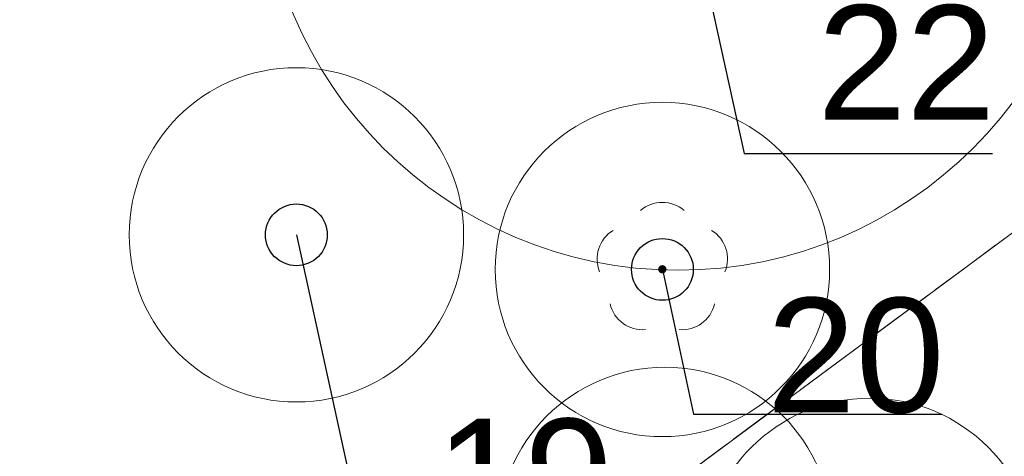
# Model space of a CAD drawing. Header units: metres. Extents: x 6540907 to 6541833, y 5893434 to 5894895.
# Tile 9 of 256: x 6540972 to 6540983, y 5893599 to 5893604. Entities that reach past the tile are written whole.
import ezdxf
from ezdxf import colors
from ezdxf.entities.mleader import LeaderData, LeaderLine
from ezdxf.math import Vec2, Vec3

# ---------------------------------------------------------------- set-up
doc = ezdxf.new("R2010")
doc.units = ezdxf.units.M
doc.header["$MEASUREMENT"] = 0
doc.linetypes.add('219-500', pattern=[0, 0])
doc.linetypes.add('egug-500', pattern=[1, 0.5, -0.5])
doc.layers.get('0').update_dxf_attribs({"color": 2, "linetype": 'CONTINUOUS', "lineweight": 5})
for name, color, linetype, lineweight in [('218-kontur użytku gruntowego', 251, 'CONTINUOUS', 9), ('219-działka ewidencyjna', 152, 'CONTINUOUS', 18), ('drzewo liściaste', 251, 'CONTINUOUS', 9), ('z_i_drzewa_liściste_korony', 66, 'CONTINUOUS', 20), ('z_i_drzewa_opis', 7, 'CONTINUOUS', 25)]:
    doc.layers.add(name, color=color, linetype=linetype, lineweight=lineweight)
doc.styles.add('Opisowy', font='arial.ttf')

# ---------------------------------------------------------------- blocks, each defined once
blk = doc.blocks.new('OP021')
at = {"linetype": 'Continuous', "lineweight": 13}
h = blk.add_hatch(color=0, dxfattribs=at)
edge = h.paths.add_edge_path()
edge.add_arc((0, 0), 0.05, 0, 360)
at = {"color": 0, "linetype": 'Continuous', "lineweight": 13}
for centre, start, end in [((0, 0.4), 49.272, 130.728), ((-0.38, 0.124), 121.308, 202.548), ((0.38, 0.124), 337.452, 58.692), ((-0.235, -0.324), 193.221, 274.871), ((0.235, -0.324), 265.129, 346.779)]:
    blk.add_arc(centre, 0.4, start, end, dxfattribs=at)
blk = doc.blocks.new('_None')
blk = doc.blocks.new('punkt')
h = blk.add_hatch()
h.set_pattern_fill('ANSI32', color=256, scale=0.2)
h.set_pattern_definition([(45, (-4781848.87, -5644337.08), (-1.34703841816, 1.34703841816), []), (45, (-4781847.972, -5644337.08), (-1.34703841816, 1.34703841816), [])])
edge = h.paths.add_edge_path()
edge.add_arc((0, 0), 0.243, 0, 360)
blk.add_circle((0, 0), 0.243)

msp = doc.modelspace()

# ---------------------------------------------------------------- linework, layer by layer
at = {"layer": '218-kontur użytku gruntowego', "linetype": 'egug-500', "lineweight": 18, "flags": 128}
for points in [[(6540986.55, 5893603.823), (6540919.14, 5893553.873)], [(6540919.14, 5893553.873), (6540986.55, 5893603.823)]]:
    msp.add_lwpolyline(points, dxfattribs=at)
at = {"layer": '219-działka ewidencyjna', "linetype": '219-500', "lineweight": 18, "flags": 128}
msp.add_lwpolyline([(6540986.55, 5893603.823), (6540919.14, 5893553.873)], dxfattribs=at)
at = {"layer": 'z_i_drzewa_liściste_korony', "linetype": 'Continuous'}
for centre, radius in [((6540979.541, 5893606.131), 4.989), ((6540974.974, 5893601.565), 2), ((6540979.351, 5893601.151), 2), ((6540979.381, 5893597.981), 2), ((6540981.831, 5893597.611), 2)]:
    msp.add_circle(centre, radius, dxfattribs=at)

# ---------------------------------------------------------------- block references
at = {"layer": 'drzewo liściaste', "linetype": 'Continuous', "lineweight": 18}
msp.add_blockref('OP021', (6540979.35, 5893601.153), dxfattribs=at)
msp.add_blockref('OP021', (6540979.35, 5893601.153), dxfattribs=at)
msp.add_blockref('OP021', (6540979.35, 5893601.153), dxfattribs=at)
at = {"layer": 'z_i_drzewa_opis', "ltscale": 0.01, "xscale": 1.520278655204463, "yscale": 1.520278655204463, "zscale": 1.520278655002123}
for p in [(6540974.974, 5893601.565), (6540979.351, 5893601.151)]:
    msp.add_blockref('punkt', p, dxfattribs=at)

# ---------------------------------------------------------------- leaders
at = {"layer": 'z_i_drzewa_opis'}
ml = msp.add_multileader_mtext('Standard', dxfattribs=at)
ml.set_content('22', color=256, style='Opisowy')
ml.set_leader_properties()
ml.set_arrow_properties(name='NONE')
ml.build(insert=Vec2(0, 0))
ml.multileader.update_dxf_attribs({"has_dogleg": 0, "text_left_attachment_type": 6, "text_right_attachment_type": 5, "text_top_attachment_type": 0, "text_bottom_attachment_type": 0, "dogleg_length": 1.914, "arrow_head_size": 7.005})
ctx = ml.context
ctx.base_point, ctx.char_height, ctx.arrow_head_size, ctx.landing_gap_size, ctx.plane_origin = Vec3(6540980.33, 5893602.538), 1.3683, 7.005, 0.876, Vec3(6540972.958, 5893598.154)
ctx.left_attachment, ctx.right_attachment, ctx.attachment_type = 6, 5, 2
notes = []
notes.append((ctx, [(1, (1, 1, 0), (6540977.289, 5893602.538), (1, 0), 3.041, [(0, [(6540979.541, 5893606.131), (6540980.33, 5893602.538), (6540980.33, 5893602.538), (6540980.33, 5893602.538), (6540980.33, 5893602.538), (6540980.33, 5893602.538), (6540980.33, 5893602.538), (6540980.33, 5893602.538), (6540980.33, 5893602.538), (6540980.33, 5893602.538), (6540980.33, 5893602.538), (6540980.33, 5893602.538), (6540980.33, 5893602.538), (6540980.33, 5893602.538), (6540980.33, 5893602.538), (6540980.33, 5893602.538), (6540980.33, 5893602.538), (6540980.33, 5893602.538), (6540980.33, 5893602.538), (6540980.33, 5893602.538), (6540980.33, 5893602.538), (6540980.33, 5893602.538), (6540980.33, 5893602.538), (6540980.33, 5893602.538), (6540980.33, 5893602.538), (6540980.33, 5893602.538), (6540980.33, 5893602.538), (6540980.33, 5893602.538), (6540980.33, 5893602.538), (6540980.33, 5893602.538), (6540980.33, 5893602.538), (6540980.33, 5893602.538), (6540980.33, 5893602.538), (6540980.33, 5893602.538), (6540980.33, 5893602.538), (6540980.33, 5893602.538), (6540980.33, 5893602.538), (6540980.33, 5893602.538), (6540980.33, 5893602.538), (6540980.33, 5893602.538), (6540980.33, 5893602.538), (6540980.33, 5893602.538), (6540980.33, 5893602.538), (6540980.33, 5893602.538), (6540980.33, 5893602.538), (6540980.33, 5893602.538), (6540980.33, 5893602.538), (6540980.33, 5893602.538), (6540980.33, 5893602.538), (6540980.33, 5893602.538), (6540980.33, 5893602.538), (6540980.33, 5893602.538), (6540980.33, 5893602.538), (6540980.33, 5893602.538), (6540980.33, 5893602.538), (6540980.33, 5893602.538), (6540980.33, 5893602.538), (6540980.33, 5893602.538), (6540980.33, 5893602.538), (6540980.33, 5893602.538), (6540980.33, 5893602.538), (6540980.33, 5893602.538), (6540980.33, 5893602.538), (6540980.33, 5893602.538), (6540980.33, 5893602.538), (6540980.33, 5893602.538), (6540980.33, 5893602.538), (6540980.33, 5893602.538), (6540980.33, 5893602.538), (6540980.33, 5893602.538), (6540980.33, 5893602.538), (6540980.33, 5893602.538), (6540980.33, 5893602.538), (6540980.33, 5893602.538), (6540980.33, 5893602.538), (6540980.33, 5893602.538), (6540980.33, 5893602.538), (6540980.33, 5893602.538), (6540980.33, 5893602.538), (6540980.33, 5893602.538), (6540980.33, 5893602.538), (6540980.33, 5893602.538), (6540980.33, 5893602.538), (6540980.33, 5893602.538), (6540980.33, 5893602.538), (6540980.33, 5893602.538), (6540980.33, 5893602.538), (6540980.33, 5893602.538), (6540980.33, 5893602.538), (6540980.33, 5893602.538), (6540980.33, 5893602.538), (6540980.33, 5893602.538), (6540980.33, 5893602.538), (6540980.33, 5893602.538), (6540980.33, 5893602.538), (6540980.33, 5893602.538), (6540980.33, 5893602.538), (6540980.33, 5893602.538), (6540980.33, 5893602.538), (6540980.33, 5893602.538), (6540980.33, 5893602.538), (6540980.33, 5893602.538), (6540980.33, 5893602.538), (6540980.33, 5893602.538), (6540980.33, 5893602.538), (6540980.33, 5893602.538), (6540980.33, 5893602.538), (6540980.33, 5893602.538), (6540980.33, 5893602.538), (6540980.33, 5893602.538), (6540980.33, 5893602.538), (6540980.33, 5893602.538), (6540980.33, 5893602.538), (6540980.33, 5893602.538), (6540980.33, 5893602.538), (6540980.33, 5893602.538), (6540980.33, 5893602.538), (6540980.33, 5893602.538), (6540980.33, 5893602.538), (6540980.33, 5893602.538), (6540980.33, 5893602.538), (6540980.33, 5893602.538), (6540980.33, 5893602.538), (6540980.33, 5893602.538), (6540980.33, 5893602.538), (6540980.33, 5893602.538)], 256, [])])]))
ctx.mtext.insert, ctx.mtext.flow_direction = Vec3(6540981.205, 5893604.312), 5
ml = msp.add_multileader_mtext('Standard', dxfattribs=at)
ml.set_content('19', color=256, style='Opisowy')
ml.set_leader_properties()
ml.set_arrow_properties(name='NONE')
ml.build(insert=Vec2(0, 0))
ml.multileader.update_dxf_attribs({"has_dogleg": 0, "text_left_attachment_type": 6, "text_right_attachment_type": 5, "text_top_attachment_type": 0, "text_bottom_attachment_type": 0, "dogleg_length": 1.914, "arrow_head_size": 7.005})
ctx = ml.context
ctx.base_point, ctx.char_height, ctx.arrow_head_size, ctx.landing_gap_size, ctx.plane_origin = Vec3(6540975.763, 5893597.973), 1.3683, 7.005, 0.876, Vec3(6540968.392, 5893593.588)
ctx.left_attachment, ctx.right_attachment, ctx.attachment_type = 6, 5, 2
notes.append((ctx, [(1, (1, 1, 0), (6540972.722, 5893597.973), (1, 0), 3.041, [(0, [(6540974.974, 5893601.565), (6540975.763, 5893597.973), (6540975.763, 5893597.973), (6540975.763, 5893597.973), (6540975.763, 5893597.973), (6540975.763, 5893597.973), (6540975.763, 5893597.973), (6540975.763, 5893597.973), (6540975.763, 5893597.973), (6540975.763, 5893597.973), (6540975.763, 5893597.973), (6540975.763, 5893597.973), (6540975.763, 5893597.973), (6540975.763, 5893597.973), (6540975.763, 5893597.973), (6540975.763, 5893597.973), (6540975.763, 5893597.973), (6540975.763, 5893597.973), (6540975.763, 5893597.973), (6540975.763, 5893597.973), (6540975.763, 5893597.973), (6540975.763, 5893597.973), (6540975.763, 5893597.973), (6540975.763, 5893597.973), (6540975.763, 5893597.973), (6540975.763, 5893597.973), (6540975.763, 5893597.973), (6540975.763, 5893597.973), (6540975.763, 5893597.973), (6540975.763, 5893597.973), (6540975.763, 5893597.973), (6540975.763, 5893597.973), (6540975.763, 5893597.973), (6540975.763, 5893597.973), (6540975.763, 5893597.973), (6540975.763, 5893597.973), (6540975.763, 5893597.973), (6540975.763, 5893597.973), (6540975.763, 5893597.973), (6540975.763, 5893597.973), (6540975.763, 5893597.973), (6540975.763, 5893597.973), (6540975.763, 5893597.973), (6540975.763, 5893597.973), (6540975.763, 5893597.973), (6540975.763, 5893597.973), (6540975.763, 5893597.973), (6540975.763, 5893597.973), (6540975.763, 5893597.973), (6540975.763, 5893597.973), (6540975.763, 5893597.973), (6540975.763, 5893597.973), (6540975.763, 5893597.973), (6540975.763, 5893597.973), (6540975.763, 5893597.973), (6540975.763, 5893597.973), (6540975.763, 5893597.973), (6540975.763, 5893597.973), (6540975.763, 5893597.973), (6540975.763, 5893597.973), (6540975.763, 5893597.973), (6540975.763, 5893597.973), (6540975.763, 5893597.973), (6540975.763, 5893597.973), (6540975.763, 5893597.973), (6540975.763, 5893597.973), (6540975.763, 5893597.973), (6540975.763, 5893597.973), (6540975.763, 5893597.973), (6540975.763, 5893597.973), (6540975.763, 5893597.973), (6540975.763, 5893597.973), (6540975.763, 5893597.973), (6540975.763, 5893597.973), (6540975.763, 5893597.973), (6540975.763, 5893597.973), (6540975.763, 5893597.973), (6540975.763, 5893597.973), (6540975.763, 5893597.973), (6540975.763, 5893597.973), (6540975.763, 5893597.973), (6540975.763, 5893597.973), (6540975.763, 5893597.973), (6540975.763, 5893597.973), (6540975.763, 5893597.973), (6540975.763, 5893597.973), (6540975.763, 5893597.973), (6540975.763, 5893597.973), (6540975.763, 5893597.973), (6540975.763, 5893597.973), (6540975.763, 5893597.973), (6540975.763, 5893597.973), (6540975.763, 5893597.973), (6540975.763, 5893597.973), (6540975.763, 5893597.973), (6540975.763, 5893597.973), (6540975.763, 5893597.973), (6540975.763, 5893597.973), (6540975.763, 5893597.973), (6540975.763, 5893597.973), (6540975.763, 5893597.973), (6540975.763, 5893597.973), (6540975.763, 5893597.973), (6540975.763, 5893597.973), (6540975.763, 5893597.973), (6540975.763, 5893597.973), (6540975.763, 5893597.973), (6540975.763, 5893597.973), (6540975.763, 5893597.973), (6540975.763, 5893597.973), (6540975.763, 5893597.973), (6540975.763, 5893597.973), (6540975.763, 5893597.973), (6540975.763, 5893597.973), (6540975.763, 5893597.973), (6540975.763, 5893597.973), (6540975.763, 5893597.973), (6540975.763, 5893597.973), (6540975.763, 5893597.973), (6540975.763, 5893597.973), (6540975.763, 5893597.973), (6540975.763, 5893597.973), (6540975.763, 5893597.973), (6540975.763, 5893597.973), (6540975.763, 5893597.973), (6540975.763, 5893597.973), (6540975.763, 5893597.973), (6540975.763, 5893597.973)], 256, [])])]))
ctx.mtext.insert, ctx.mtext.flow_direction = Vec3(6540976.638, 5893599.364), 5
ml = msp.add_multileader_mtext('Standard', dxfattribs=at)
ml.set_content('20', color=256, style='Opisowy')
ml.set_leader_properties()
ml.set_arrow_properties(name='NONE')
ml.build(insert=Vec2(0, 0))
ml.multileader.update_dxf_attribs({"has_dogleg": 0, "text_left_attachment_type": 6, "text_right_attachment_type": 5, "text_top_attachment_type": 0, "text_bottom_attachment_type": 0, "dogleg_length": 1.914, "arrow_head_size": 7.005})
ctx = ml.context
ctx.base_point, ctx.char_height, ctx.arrow_head_size, ctx.landing_gap_size, ctx.plane_origin = Vec3(6540979.723, 5893599.419), 1.3683, 7.005, 0.876, Vec3(6540972.768, 5893593.174)
ctx.left_attachment, ctx.right_attachment, ctx.attachment_type = 6, 5, 2
notes.append((ctx, [(1, (1, 1, 0), (6540976.683, 5893599.419), (1, 0), 3.041, [(0, [(6540979.351, 5893601.151), (6540979.723, 5893599.419), (6540979.723, 5893599.419), (6540979.723, 5893599.419), (6540979.723, 5893599.419), (6540979.723, 5893599.419), (6540979.723, 5893599.419), (6540979.723, 5893599.419), (6540979.723, 5893599.419), (6540979.723, 5893599.419), (6540979.723, 5893599.419), (6540979.723, 5893599.419), (6540979.723, 5893599.419), (6540979.723, 5893599.419), (6540979.723, 5893599.419), (6540979.723, 5893599.419), (6540979.723, 5893599.419), (6540979.723, 5893599.419), (6540979.723, 5893599.419), (6540979.723, 5893599.419), (6540979.723, 5893599.419), (6540979.723, 5893599.419), (6540979.723, 5893599.419), (6540979.723, 5893599.419), (6540979.723, 5893599.419), (6540979.723, 5893599.419), (6540979.723, 5893599.419), (6540979.723, 5893599.419), (6540979.723, 5893599.419), (6540979.723, 5893599.419), (6540979.723, 5893599.419), (6540979.723, 5893599.419), (6540979.723, 5893599.419), (6540979.723, 5893599.419), (6540979.723, 5893599.419), (6540979.723, 5893599.419), (6540979.723, 5893599.419), (6540979.723, 5893599.419), (6540979.723, 5893599.419), (6540979.723, 5893599.419), (6540979.723, 5893599.419), (6540979.723, 5893599.419), (6540979.723, 5893599.419), (6540979.723, 5893599.419), (6540979.723, 5893599.419), (6540979.723, 5893599.419), (6540979.723, 5893599.419), (6540979.723, 5893599.419), (6540979.723, 5893599.419), (6540979.723, 5893599.419), (6540979.723, 5893599.419), (6540979.723, 5893599.419), (6540979.723, 5893599.419), (6540979.723, 5893599.419), (6540979.723, 5893599.419), (6540979.723, 5893599.419), (6540979.723, 5893599.419), (6540979.723, 5893599.419), (6540979.723, 5893599.419), (6540979.723, 5893599.419), (6540979.723, 5893599.419), (6540979.723, 5893599.419), (6540979.723, 5893599.419), (6540979.723, 5893599.419), (6540979.723, 5893599.419), (6540979.723, 5893599.419), (6540979.723, 5893599.419), (6540979.723, 5893599.419), (6540979.723, 5893599.419), (6540979.723, 5893599.419), (6540979.723, 5893599.419), (6540979.723, 5893599.419), (6540979.723, 5893599.419), (6540979.723, 5893599.419), (6540979.723, 5893599.419), (6540979.723, 5893599.419), (6540979.723, 5893599.419), (6540979.723, 5893599.419), (6540979.723, 5893599.419), (6540979.723, 5893599.419), (6540979.723, 5893599.419), (6540979.723, 5893599.419), (6540979.723, 5893599.419), (6540979.723, 5893599.419), (6540979.723, 5893599.419), (6540979.723, 5893599.419), (6540979.723, 5893599.419), (6540979.723, 5893599.419), (6540979.723, 5893599.419), (6540979.723, 5893599.419), (6540979.723, 5893599.419), (6540979.723, 5893599.419), (6540979.723, 5893599.419), (6540979.723, 5893599.419), (6540979.723, 5893599.419), (6540979.723, 5893599.419), (6540979.723, 5893599.419), (6540979.723, 5893599.419), (6540979.723, 5893599.419), (6540979.723, 5893599.419), (6540979.723, 5893599.419), (6540979.723, 5893599.419), (6540979.723, 5893599.419), (6540979.723, 5893599.419), (6540979.723, 5893599.419), (6540979.723, 5893599.419), (6540979.723, 5893599.419), (6540979.723, 5893599.419), (6540979.723, 5893599.419), (6540979.723, 5893599.419), (6540979.723, 5893599.419), (6540979.723, 5893599.419), (6540979.723, 5893599.419), (6540979.723, 5893599.419), (6540979.723, 5893599.419), (6540979.723, 5893599.419), (6540979.723, 5893599.419), (6540979.723, 5893599.419), (6540979.723, 5893599.419), (6540979.723, 5893599.419), (6540979.723, 5893599.419), (6540979.723, 5893599.419), (6540979.723, 5893599.419), (6540979.723, 5893599.419), (6540979.723, 5893599.419), (6540979.723, 5893599.419)], 256, [])])]))
ctx.mtext.insert, ctx.mtext.flow_direction = Vec3(6540980.599, 5893600.81), 5
for ctx, leaders in notes:
    for number, flags, end, landing, length, lines in leaders:
        leader = LeaderData()
        leader.index, (leader.has_last_leader_line, leader.has_dogleg_vector, leader.attachment_direction) = number, flags
        leader.last_leader_point, leader.dogleg_vector, leader.dogleg_length = Vec3(end), Vec3(landing), length
        for number, points, colour, breaks in lines:
            line = LeaderLine()
            line.index, line.vertices, line.color, line.breaks = number, Vec3.list(points), colors.encode_raw_color(colour), breaks
            leader.lines.append(line)
        ctx.leaders.append(leader)

doc.saveas('drawing.dxf')
